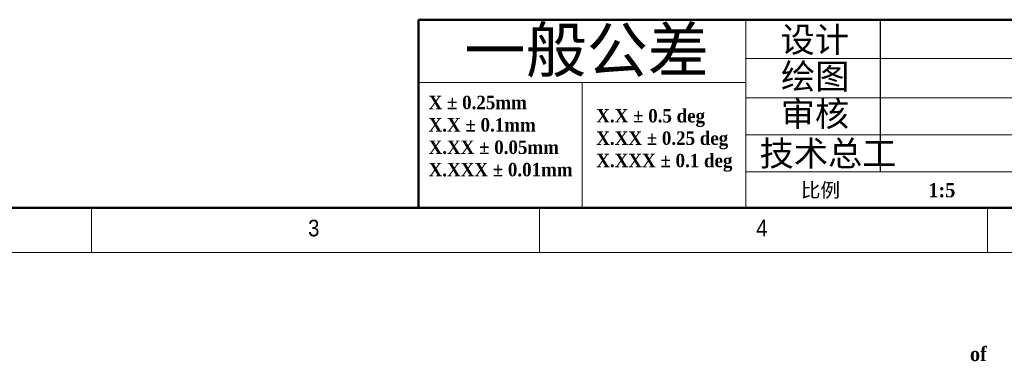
# Model space of a CAD drawing. Header units: millimetres. Extents: x 35 to 2905, y -50 to 2044.
# Tile 2 of 27: x 714 to 1483, y -50 to 217. Entities that reach past the tile are written whole.
import ezdxf

# ---------------------------------------------------------------- set-up
doc = ezdxf.new("R2010")
doc.units = ezdxf.units.MM
doc.header["$LTSCALE"] = 7
doc.linetypes.add('SLD-Solid', pattern=[0])
doc.layers.add('DIMNS', color=7, linetype='SLD-Solid')
doc.styles.add('SLDTEXTSTYLE4', font='GOTHIC.TTF', dxfattribs={"width": 0.913})
doc.styles.add('SLDTEXTSTYLE5', font='TIMESBD.TTF', dxfattribs={"width": 0.933})
doc.styles.add('SLDTEXTSTYLE7', font='SIMSUN.TTC', dxfattribs={"bigfont": 'bigfont'})

# ---------------------------------------------------------------- blocks, each defined once
blk = doc.blocks.new('SW_NOTE_0_2')
at = {"color": 0, "linetype": 'Continuous', "lineweight": 0, "char_height": 10.5, "attachment_point": 1, "style": 'SLDTEXTSTYLE5'}
for s, insert in [('X.X ± 0.5 deg', (0, 13.85)), ('X.XX ± 0.25 deg', (0, -3.65)), ('X.XXX ± 0.1 deg', (0, -21.15))]:
    blk.add_mtext(s, dxfattribs=dict(at, insert=insert))
blk = doc.blocks.new('SW_NOTE_0_3')
at = {"color": 0, "linetype": 'Continuous', "lineweight": 0, "char_height": 10.5, "attachment_point": 1, "style": 'SLDTEXTSTYLE5'}
for s, insert in [('X ± 0.25mm ', (0, 13.85)), ('X.X ± 0.1mm', (0, -3.65))]:
    blk.add_mtext(s, dxfattribs=dict(at, insert=insert))
blk = doc.blocks.new('SW_NOTE_0_4')
at = {"color": 0, "linetype": 'Continuous', "lineweight": 0, "char_height": 10.5, "attachment_point": 1, "style": 'SLDTEXTSTYLE5'}
for s, insert in [('X.XX ± 0.05mm', (0, 13.85)), ('X.XXX ± 0.01mm', (0, -3.65))]:
    blk.add_mtext(s, dxfattribs=dict(at, insert=insert))

msp = doc.modelspace()

# ---------------------------------------------------------------- linework, layer by layer
at = {"color": 7, "linetype": 'SLD-Solid', "lineweight": 50}
for p, q in [((1025.2864855, 217), (1025.2864855, 70)), ((1025.2864855, 217), (1281, 217)), ((2870, 217), (1281, 217)), ((70, 70), (2870, 70))]:
    msp.add_line(p, q, dxfattribs=at)
at = {"color": 7, "linetype": 'SLD-Solid', "lineweight": 18}
for p, q in [((1281, 217), (1281, 192.5)), ((1281, 168), (1281, 217)), ((1281, 192.5), (1281, 217)), ((1281, 168), (1281, 192.5)), ((1281, 186.6064057), (1926.2913786, 186.6064057)), ((1281, 168), (1025.2864855, 168)), ((1153.1432427, 168), (1153.1432427, 70)), ((1281, 168), (1281, 70)), ((1281, 155.7844537), (1926.2913786, 155.7844537)), ((1281, 126.9132581), (1926.2913786, 126.9132581)), ((1926.2913786, 98.0415225), (1281, 98.0415225)), ((70, 70), (2870, 70)), ((770, 70), (770, 35)), ((861, 70), (2870, 70)), ((1120, 35), (1120, 70)), ((1470, 35), (1470, 70)), ((35, 35), (2905, 35))]:
    msp.add_line(p, q, dxfattribs=at)
at = {"layer": 'DIMNS', "color": 7}
msp.add_line((1386.1756132, 98.0415225), (1386.1756132, 217), dxfattribs=at)

# ---------------------------------------------------------------- block references
at = {"color": 7, "linetype": 'Continuous', "lineweight": 0}
for name, p in [('SW_NOTE_0_3', (1033.2600788, 143.6520168)), ('SW_NOTE_0_2', (1164.2374128, 133.2730729)), ('SW_NOTE_0_4', (1033.2600788, 108.6520176))]:
    msp.add_blockref(name, p, dxfattribs=at)

# ---------------------------------------------------------------- texts
at = {"color": 7, "linetype": 'Continuous', "lineweight": 0, "attachment_point": 1}
for s, insert, char_height, style in [('一般公差', (1061.2572707, 210.7037495), 35, 'SLDTEXTSTYLE7'), ('设计', (1308.1516086, 211.2037197), 19.6, 'SLDTEXTSTYLE7'), ('绘图', (1308.5667452, 182.4609555), 19.6, 'SLDTEXTSTYLE7'), ('审核', (1308.3353572, 153.2254598), 19.6, 'SLDTEXTSTYLE7'), ('技术总工', (1291.8432931, 122.2509716), 19.6, 'SLDTEXTSTYLE7'), ('比例', (1324.1025995, 89.3254759), 11.2, 'SLDTEXTSTYLE7'), ('1:5', (1423.6906278, 89.3196677), 11.2, 'SLDTEXTSTYLE5'), ('3', (939.1666667, 60.5241742), 12.9645833, 'SLDTEXTSTYLE4'), ('4', (1289.1666667, 60.5241742), 12.9645833, 'SLDTEXTSTYLE4'), ('of', (1456.1906749, -38.7485065), 11.2, 'SLDTEXTSTYLE5')]:
    msp.add_mtext(s, dxfattribs=dict(at, insert=insert, char_height=char_height, style=style))

doc.saveas('drawing.dxf')
